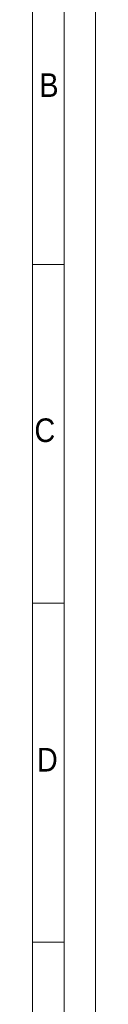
# Model space of a CAD drawing. Header units: millimetres. Extents: x 10 to 831, y 10 to 584.
# Tile 30 of 31: x 821 to 831, y 348 to 505. Entities that reach past the tile are written whole.
import ezdxf

# ---------------------------------------------------------------- set-up
doc = ezdxf.new("R2010")
doc.units = ezdxf.units.MM
doc.linetypes.add('SLD-Solido', pattern=[0])
doc.styles.add('SLDTEXTSTYLE3', font='GOTHIC.TTF', dxfattribs={"width": 0.913})

msp = doc.modelspace()

# ---------------------------------------------------------------- linework, layer by layer
at = {"color": 7, "linetype": 'SLD-Solido', "lineweight": 0}
for p, q in [((831, 10), (831, 584)), ((826, 15), (826, 579)), ((826, 466), (821, 466)), ((826, 412), (821, 412)), ((826, 358), (821, 358))]:
    msp.add_line(p, q, dxfattribs=at)
at = {"color": 7, "linetype": 'SLD-Solido', "lineweight": 15}
msp.add_line((821, 20), (821, 574), dxfattribs=at)

# ---------------------------------------------------------------- texts
at = {"color": 7, "linetype": 'Continuous', "lineweight": 0, "char_height": 3.762, "attachment_point": 1, "style": 'SLDTEXTSTYLE3'}
for s, insert in [('B', (822.073, 496.463)), ('C', (821.285, 441.464)), ('D', (821.686, 388.956))]:
    msp.add_mtext(s, dxfattribs=dict(at, insert=insert))

doc.saveas('drawing.dxf')
